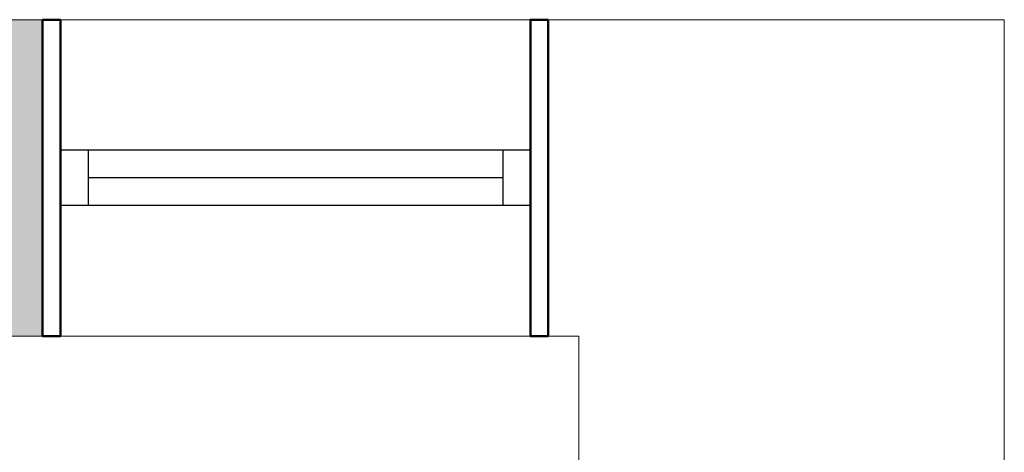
# Model space of a CAD drawing. Header units: millimetres. Extents: x 282377 to 1404227, y -783705 to 1038705.
# Tile 153 of 243: x 382152 to 382330, y 9590 to 9669. Entities that reach past the tile are written whole.
import ezdxf

# ---------------------------------------------------------------- set-up
doc = ezdxf.new("R2010")
doc.units = ezdxf.units.MM
doc.layers.add('PG_WIDOKOWE_CIENKIE', color=7, linetype='Continuous', lineweight=18)
doc.layers.add('PG_ŚCIANY_DZIAŁOWE', color=3, linetype='Continuous', lineweight=18)

msp = doc.modelspace()

# ---------------------------------------------------------------- hatches: boundary and pattern name
at = {"layer": 'PG_ŚCIANY_DZIAŁOWE'}
h = msp.add_hatch(color=252, dxfattribs=at)
h.dxf.hatch_style = 1
h.paths.add_polyline_path([(382156.01, 9668.62), (382115.51, 9668.62), (382115.51, 9611.36), (382156.01, 9611.36)])

# ---------------------------------------------------------------- linework, layer by layer
at = {"color": 252, "lineweight": 20}
for p, q in [((381712.51, 9668.62), (382330.01, 9668.62)), ((382156.01, 9611.36), (382156.01, 9668.62)), ((382247.51, 9611.36), (382247.51, 9668.62)), ((382330.01, 9280.61), (382330.01, 9668.62)), ((382253.01, 9611.36), (381725.01, 9611.36)), ((382253.01, 9571.86), (382253.01, 9611.36))]:
    msp.add_line(p, q, dxfattribs=at)
at = {"color": 252}
for p, q in [((382244.26, 9644.99), (382159.26, 9644.99)), ((382159.26, 9644.99), (382159.26, 9634.99)), ((382164.26, 9644.99), (382164.26, 9634.99)), ((382239.26, 9644.99), (382239.26, 9634.99)), ((382244.26, 9644.99), (382244.26, 9634.99)), ((382239.26, 9639.99), (382164.26, 9639.99)), ((382244.26, 9634.99), (382159.26, 9634.99))]:
    msp.add_line(p, q, dxfattribs=at)
at = {"layer": 'PG_WIDOKOWE_CIENKIE', "color": 252, "lineweight": 50}
for points in [[(382159.26, 9668.62), (382156.01, 9668.62), (382156.01, 9611.36), (382159.26, 9611.36)], [(382247.51, 9668.62), (382244.26, 9668.62), (382244.26, 9611.36), (382247.51, 9611.36)]]:
    msp.add_lwpolyline(points, close=True, dxfattribs=at)

doc.saveas('drawing.dxf')
